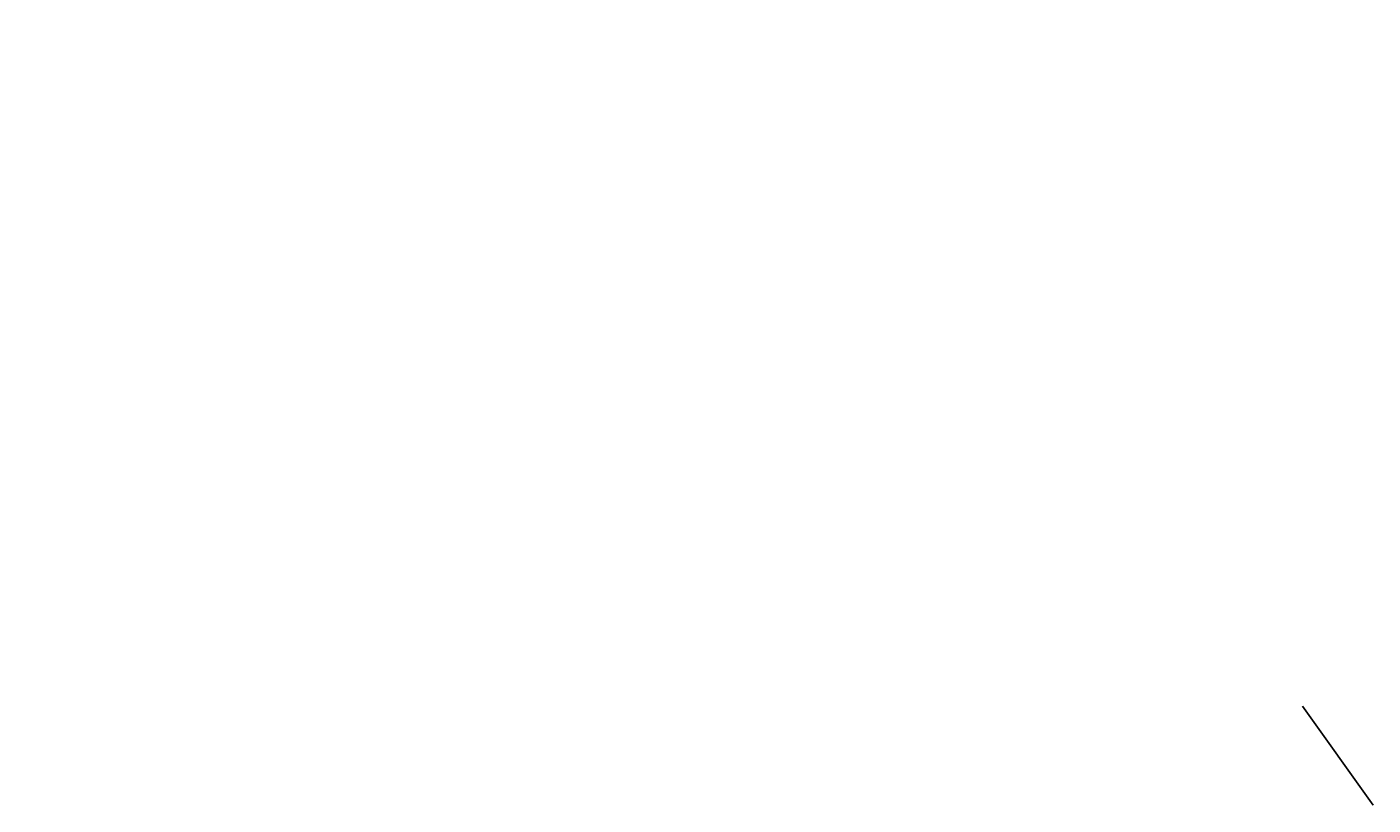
# Model space of a CAD drawing. Extents: x -156717 to 425753, y -51191 to 363295.
# Tile 137 of 227: x 73242 to 84061, y 123135 to 129388. Entities that reach past the tile are written whole.
import ezdxf

# ---------------------------------------------------------------- set-up
doc = ezdxf.new("R2010")
doc.units = 0
doc.header["$LTSCALE"] = 50
doc.layers.add('EL6222--', color=3, linetype='CONTINUOUS')
doc.layers.add('WL561---_CV-D', color=2, linetype='CONTINUOUS')
doc.styles.add('Prefab', font='ARIAL.TTF')

msp = doc.modelspace()

# ---------------------------------------------------------------- linework, layer by layer
at = {"layer": 'EL6222--'}
msp.add_line((83495.45025, 123929.16859), (84061.41433, 123134.50783), dxfattribs=at)

# ---------------------------------------------------------------- texts
at = {"layer": 'WL561---_CV-D', "char_height": 50, "width": 943.7386682, "attachment_point": 1, "style": 'Prefab'}
for s, insert in [('\\pi228.38;{\\fArial|b1|i0|c0|p34;\\LBovenaanzicht}', (63287.55777, 129383.91975)), ('\\pi376.46;{\\fArial|b1|i0|c0|p34;\\LDN 65}', (64095.33682, 128477.75408)), ('\\pi378.59;{\\fArial|b1|i0|c0|p34;\\LPN 16}', (64094.4467, 128392.33083)), ('\\pi378.59;{\\fArial|b1|i0|c0|p34;\\LPN 16}', (63287.24937, 127669.15523)), ('\\pi376.46;{\\fArial|b1|i0|c0|p34;\\LDN 65}', (63288.13948, 127754.57847)), ('\\pi253.01;{\\fArial|b1|i0|c0|p34;\\LVooraanzicht}', (63299.40382, 127235.02258)), ('\\pi292.2;{\\fArial|b1|i0|c0|p34;\\LZijaanzicht}', (66620.78807, 127321.22969))]:
    msp.add_mtext(s, dxfattribs=dict(at, insert=insert))

doc.saveas('drawing.dxf')
